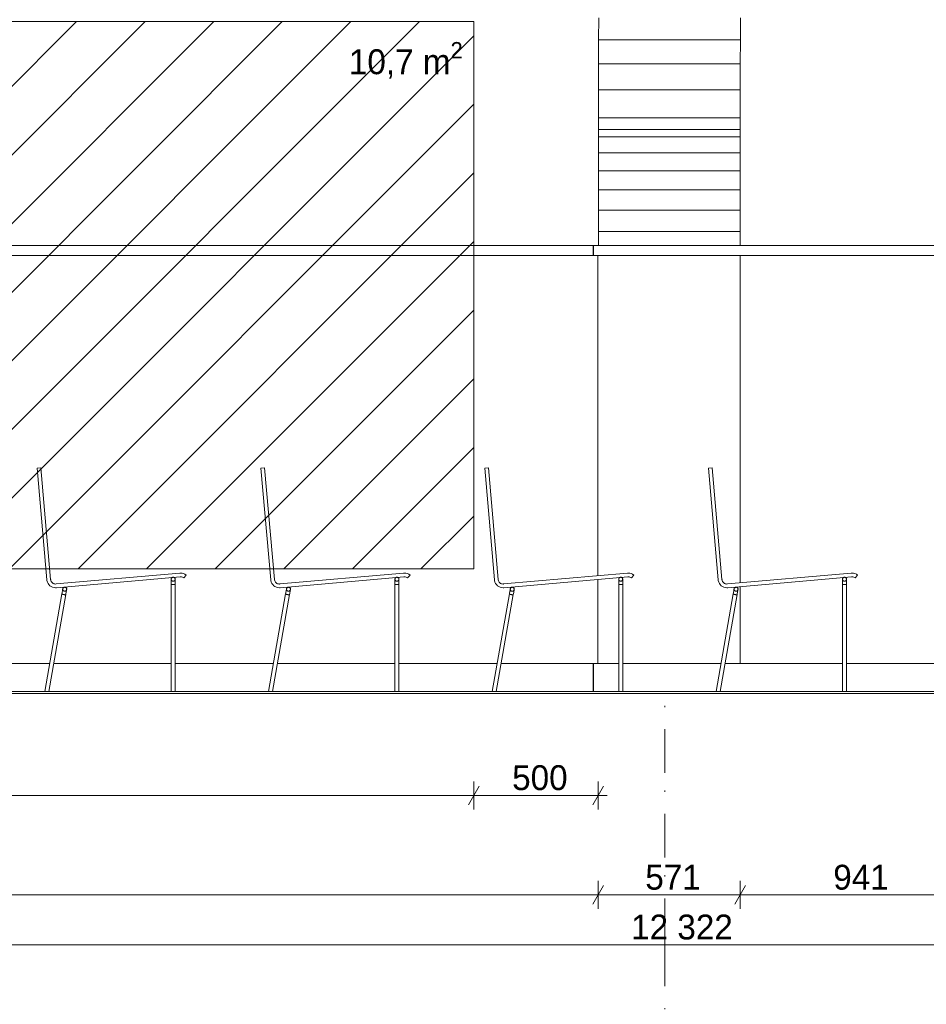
# Paper-space layout 'SA-901 Seinavaade' of a CAD drawing. Header units: millimetres. Extents: x 15 to 415, y 5 to 292.
# Tile 4 of 11: x 157 to 230, y 148 to 228. Entities that reach past the tile are written whole.
import ezdxf
from ezdxf.xclip import XClip

# ---------------------------------------------------------------- set-up
doc = ezdxf.new("R2010")
doc.units = ezdxf.units.MM
doc.header["$MEASUREMENT"] = 0
doc.header["$XCLIPFRAME"] = 2
doc.linetypes.add('Dot & Dashed', pattern=[6.702778, 3.527778, -1.763889, 0, -1.411111])
for name, color, linetype in [('AR - Mööbel', 7, 'Continuous'), ('AR - Seinad SS.ol', 7, 'Continuous'), ('AR - Teljed', 7, 'Continuous'), ('AR - Vahelaed', 7, 'Continuous'), ('SA - Kunstihange', 7, 'Continuous'), ('SA - liist põrandaliist', 7, 'Continuous'), ('SA - liist seinaliist', 7, 'Continuous'), ('SA - põrandaviimistlus', 7, 'Continuous'), ('SA - seinteviimistlus', 7, 'Continuous')]:
    doc.layers.add(name, color=color, linetype=linetype)
doc.styles.add('GENERATED_STYLE_3', font='txt')
doc.styles.add('GENERATED_STYLE_4', font='txt')

# ---------------------------------------------------------------- blocks, each defined once
blk = doc.blocks.new('Drawing_1_1', base_point=(59.679, 173.49))
at = {"layer": 'SA - Kunstihange', "linetype": 'Continuous', "lineweight": 13}
h = blk.add_hatch(dxfattribs=at)
h.set_pattern_fill('Common_Brick_0001', color=1, style=0, pattern_type=2)
h.set_pattern_definition([(45, (144.7693, 205.4904), (-2.75772, 2.75772), [])])
h.paths.add_polyline_path([(193.212, 227.49), (96.327, 227.49), (96.327, 183.49), (193.212, 183.49)])
at = {"layer": 'AR - Mööbel', "color": 7, "linetype": 'Continuous', "lineweight": 15}
for p, q in [((158.385, 191.614), (158.086, 191.588)), ((176.385, 191.614), (176.086, 191.588)), ((194.384, 191.614), (194.085, 191.588)), ((212.385, 191.614), (212.086, 191.588)), ((170.077, 182.997), (169.884, 182.766)), ((188.077, 182.997), (187.884, 182.766)), ((206.076, 182.997), (205.882, 182.766)), ((224.077, 182.997), (223.884, 182.766))]:
    blk.add_line(p, q, dxfattribs=at)
at = {"layer": 'AR - Mööbel', "color": 251, "linetype": 'Continuous', "lineweight": 13}
for p, q in [((160.246, 182.017), (160.273, 182.025)), ((160.246, 182.018), (160.273, 182.025)), ((160.273, 182.025), (160.301, 182.028)), ((160.301, 182.028), (160.329, 182.025)), ((160.329, 182.025), (160.356, 182.017)), ((160.329, 182.025), (160.356, 182.018)), ((168.865, 182.674), (168.867, 182.702)), ((168.865, 182.674), (168.865, 182.667)), ((168.865, 182.666), (168.865, 182.667)), ((168.865, 182.644), (168.865, 182.666)), ((168.865, 182.607), (168.865, 182.644)), ((168.865, 182.557), (168.865, 182.607)), ((168.865, 182.496), (168.865, 182.557)), ((168.865, 182.424), (168.865, 182.496)), ((168.865, 182.345), (168.865, 182.424)), ((168.865, 182.261), (168.865, 182.345)), ((168.865, 173.65), (168.865, 182.261)), ((168.867, 182.256), (168.865, 182.261)), ((168.867, 182.702), (168.875, 182.729)), ((168.867, 182.702), (168.867, 182.702)), ((168.875, 182.251), (168.867, 182.256)), ((168.874, 182.729), (168.875, 182.729)), ((168.875, 182.729), (168.886, 182.754)), ((168.886, 182.247), (168.875, 182.251)), ((168.886, 182.754), (168.902, 182.777)), ((168.886, 182.754), (168.902, 182.777)), ((168.886, 182.754), (168.886, 182.754)), ((168.902, 182.243), (168.886, 182.247)), ((168.902, 182.777), (168.922, 182.797)), ((168.902, 182.777), (168.922, 182.796)), ((168.922, 182.239), (168.902, 182.243)), ((168.922, 182.796), (168.926, 182.799)), ((168.922, 182.797), (168.925, 182.799)), ((168.945, 182.237), (168.922, 182.239)), ((168.97, 182.235), (168.945, 182.237)), ((168.997, 182.233), (168.97, 182.235)), ((169.025, 182.233), (168.997, 182.233)), ((169.053, 182.233), (169.025, 182.233)), ((169.08, 182.235), (169.053, 182.233)), ((169.105, 182.237), (169.08, 182.235)), ((169.101, 182.814), (169.105, 182.812)), ((169.102, 182.814), (169.105, 182.813)), ((169.105, 182.813), (169.128, 182.797)), ((169.105, 182.812), (169.128, 182.796)), ((169.128, 182.239), (169.105, 182.237)), ((169.128, 182.797), (169.148, 182.777)), ((169.128, 182.796), (169.148, 182.777)), ((169.148, 182.243), (169.128, 182.239)), ((169.148, 182.777), (169.164, 182.754)), ((169.148, 182.777), (169.164, 182.754)), ((169.164, 182.247), (169.148, 182.243)), ((169.164, 182.754), (169.175, 182.729)), ((169.164, 182.754), (169.164, 182.754)), ((169.175, 182.251), (169.164, 182.247)), ((169.175, 182.729), (169.183, 182.702)), ((169.175, 182.729), (169.175, 182.729)), ((169.183, 182.256), (169.175, 182.251)), ((169.183, 182.702), (169.185, 182.674)), ((169.183, 182.702), (169.183, 182.702)), ((169.185, 182.261), (169.183, 182.256)), ((169.185, 182.674), (169.185, 182.667)), ((169.185, 182.666), (169.185, 182.667)), ((169.185, 182.644), (169.185, 182.666)), ((169.185, 182.607), (169.185, 182.644)), ((169.185, 182.557), (169.185, 182.607)), ((169.185, 182.496), (169.185, 182.557)), ((169.185, 182.424), (169.185, 182.496)), ((169.185, 182.345), (169.185, 182.424)), ((169.185, 182.261), (169.185, 182.345)), ((169.185, 173.65), (169.185, 182.261)), ((178.246, 182.017), (178.273, 182.025)), ((178.246, 182.018), (178.273, 182.025)), ((178.273, 182.025), (178.301, 182.028)), ((178.301, 182.028), (178.329, 182.025)), ((178.329, 182.025), (178.356, 182.017)), ((178.329, 182.025), (178.356, 182.018)), ((186.865, 182.674), (186.867, 182.702)), ((186.865, 182.674), (186.865, 182.667)), ((186.865, 182.666), (186.865, 182.667)), ((186.865, 182.644), (186.865, 182.666)), ((186.865, 182.607), (186.865, 182.644)), ((186.865, 182.557), (186.865, 182.607)), ((186.865, 182.496), (186.865, 182.557)), ((186.865, 182.424), (186.865, 182.496)), ((186.865, 182.345), (186.865, 182.424)), ((186.865, 182.261), (186.865, 182.345)), ((186.865, 173.65), (186.865, 182.261)), ((186.867, 182.256), (186.865, 182.261)), ((186.867, 182.702), (186.875, 182.729)), ((186.867, 182.702), (186.867, 182.702)), ((186.875, 182.251), (186.867, 182.256)), ((186.874, 182.729), (186.875, 182.729)), ((186.875, 182.729), (186.886, 182.754)), ((186.886, 182.247), (186.875, 182.251)), ((186.886, 182.754), (186.902, 182.777)), ((186.886, 182.754), (186.902, 182.777)), ((186.886, 182.754), (186.886, 182.754)), ((186.902, 182.243), (186.886, 182.247)), ((186.902, 182.777), (186.922, 182.797)), ((186.902, 182.777), (186.922, 182.796)), ((186.922, 182.239), (186.902, 182.243)), ((186.922, 182.796), (186.926, 182.799)), ((186.922, 182.797), (186.925, 182.799)), ((186.945, 182.237), (186.922, 182.239)), ((186.97, 182.235), (186.945, 182.237)), ((186.997, 182.233), (186.97, 182.235)), ((187.025, 182.233), (186.997, 182.233)), ((187.053, 182.233), (187.025, 182.233)), ((187.08, 182.235), (187.053, 182.233)), ((187.105, 182.237), (187.08, 182.235)), ((187.101, 182.814), (187.105, 182.812)), ((187.102, 182.814), (187.105, 182.813)), ((187.105, 182.813), (187.128, 182.797)), ((187.105, 182.812), (187.128, 182.796)), ((187.128, 182.239), (187.105, 182.237)), ((187.128, 182.797), (187.148, 182.777)), ((187.128, 182.796), (187.148, 182.777)), ((187.148, 182.243), (187.128, 182.239)), ((187.148, 182.777), (187.164, 182.754)), ((187.148, 182.777), (187.164, 182.754)), ((187.164, 182.247), (187.148, 182.243)), ((187.164, 182.754), (187.175, 182.729)), ((187.164, 182.754), (187.164, 182.754)), ((187.175, 182.251), (187.164, 182.247)), ((187.175, 182.729), (187.183, 182.702)), ((187.175, 182.729), (187.175, 182.729)), ((187.183, 182.256), (187.175, 182.251)), ((187.183, 182.702), (187.185, 182.674)), ((187.183, 182.702), (187.183, 182.702)), ((187.185, 182.261), (187.183, 182.256)), ((187.185, 182.674), (187.185, 182.667)), ((187.185, 182.666), (187.185, 182.667)), ((187.185, 182.644), (187.185, 182.666)), ((187.185, 182.607), (187.185, 182.644)), ((187.185, 182.557), (187.185, 182.607)), ((187.185, 182.496), (187.185, 182.557)), ((187.185, 182.424), (187.185, 182.496)), ((187.185, 182.345), (187.185, 182.424)), ((187.185, 182.261), (187.185, 182.345)), ((187.185, 173.65), (187.185, 182.261)), ((196.245, 182.017), (196.272, 182.025)), ((196.245, 182.018), (196.272, 182.025)), ((196.272, 182.025), (196.3, 182.028)), ((196.3, 182.028), (196.327, 182.025)), ((196.327, 182.025), (196.354, 182.017)), ((196.327, 182.025), (196.354, 182.018)), ((204.864, 182.674), (204.866, 182.702)), ((204.864, 182.674), (204.864, 182.666)), ((204.864, 182.644), (204.864, 182.666)), ((204.864, 182.607), (204.864, 182.644)), ((204.864, 182.557), (204.864, 182.607)), ((204.864, 182.496), (204.864, 182.557)), ((204.864, 182.424), (204.864, 182.496)), ((204.864, 182.345), (204.864, 182.424)), ((204.864, 182.261), (204.864, 182.345)), ((204.864, 173.65), (204.864, 182.261)), ((204.866, 182.256), (204.864, 182.261)), ((204.866, 182.702), (204.873, 182.729)), ((204.866, 182.702), (204.866, 182.702)), ((204.873, 182.251), (204.866, 182.256)), ((204.873, 182.729), (204.885, 182.754)), ((204.873, 182.729), (204.873, 182.729)), ((204.885, 182.247), (204.873, 182.251)), ((204.885, 182.754), (204.901, 182.777)), ((204.885, 182.754), (204.901, 182.777)), ((204.885, 182.754), (204.885, 182.754)), ((204.901, 182.243), (204.885, 182.247)), ((204.901, 182.777), (204.921, 182.797)), ((204.901, 182.777), (204.921, 182.796)), ((204.921, 182.239), (204.901, 182.243)), ((204.921, 182.796), (204.924, 182.799)), ((204.921, 182.797), (204.924, 182.799)), ((204.944, 182.237), (204.921, 182.239)), ((204.969, 182.235), (204.944, 182.237)), ((204.996, 182.233), (204.969, 182.235)), ((205.024, 182.233), (204.996, 182.233)), ((205.051, 182.233), (205.024, 182.233)), ((205.078, 182.235), (205.051, 182.233)), ((205.104, 182.237), (205.078, 182.235)), ((205.1, 182.814), (205.104, 182.812)), ((205.1, 182.814), (205.104, 182.813)), ((205.104, 182.813), (205.126, 182.797)), ((205.104, 182.812), (205.126, 182.796)), ((205.126, 182.239), (205.104, 182.237)), ((205.126, 182.797), (205.146, 182.777)), ((205.126, 182.796), (205.146, 182.777)), ((205.146, 182.243), (205.126, 182.239)), ((205.146, 182.777), (205.162, 182.754)), ((205.146, 182.777), (205.162, 182.754)), ((205.162, 182.247), (205.146, 182.243)), ((205.162, 182.754), (205.174, 182.729)), ((205.162, 182.754), (205.162, 182.754)), ((205.174, 182.251), (205.162, 182.247)), ((205.174, 182.729), (205.181, 182.702)), ((205.174, 182.729), (205.174, 182.729)), ((205.181, 182.256), (205.174, 182.251)), ((205.181, 182.702), (205.184, 182.674)), ((205.181, 182.702), (205.181, 182.702)), ((205.184, 182.261), (205.181, 182.256)), ((205.184, 182.674), (205.184, 182.666)), ((205.184, 182.644), (205.184, 182.666)), ((205.184, 182.607), (205.184, 182.644)), ((205.184, 182.557), (205.184, 182.607)), ((205.184, 182.496), (205.184, 182.557)), ((205.184, 182.424), (205.184, 182.496)), ((205.184, 182.345), (205.184, 182.424)), ((205.184, 182.261), (205.184, 182.345)), ((205.184, 173.65), (205.184, 182.261)), ((214.246, 182.017), (214.273, 182.025)), ((214.246, 182.018), (214.273, 182.025)), ((214.273, 182.025), (214.301, 182.028)), ((214.301, 182.028), (214.329, 182.025)), ((214.329, 182.025), (214.356, 182.017)), ((214.329, 182.025), (214.356, 182.018)), ((222.865, 182.674), (222.867, 182.702)), ((222.865, 182.674), (222.865, 182.667)), ((222.865, 182.666), (222.865, 182.667)), ((222.865, 182.644), (222.865, 182.666)), ((222.865, 182.607), (222.865, 182.644)), ((222.865, 182.557), (222.865, 182.607)), ((222.865, 182.496), (222.865, 182.557)), ((222.865, 182.424), (222.865, 182.496)), ((222.865, 182.345), (222.865, 182.424)), ((222.865, 182.261), (222.865, 182.345)), ((222.865, 173.65), (222.865, 182.261)), ((222.867, 182.256), (222.865, 182.261)), ((222.867, 182.702), (222.875, 182.729)), ((222.867, 182.702), (222.867, 182.702)), ((222.875, 182.251), (222.867, 182.256)), ((222.874, 182.729), (222.875, 182.729)), ((222.875, 182.729), (222.886, 182.754)), ((222.886, 182.247), (222.875, 182.251)), ((222.886, 182.754), (222.902, 182.777)), ((222.886, 182.754), (222.902, 182.777)), ((222.886, 182.754), (222.886, 182.754)), ((222.902, 182.243), (222.886, 182.247)), ((222.902, 182.777), (222.922, 182.797)), ((222.902, 182.777), (222.922, 182.796)), ((222.922, 182.239), (222.902, 182.243)), ((222.922, 182.796), (222.926, 182.799)), ((222.922, 182.797), (222.925, 182.799)), ((222.945, 182.237), (222.922, 182.239)), ((222.97, 182.235), (222.945, 182.237)), ((222.997, 182.233), (222.97, 182.235)), ((223.025, 182.233), (222.997, 182.233)), ((223.053, 182.233), (223.025, 182.233)), ((223.08, 182.235), (223.053, 182.233)), ((223.105, 182.237), (223.08, 182.235)), ((223.101, 182.814), (223.105, 182.812)), ((223.102, 182.814), (223.105, 182.813)), ((223.105, 182.813), (223.128, 182.797)), ((223.105, 182.812), (223.128, 182.796)), ((223.128, 182.239), (223.105, 182.237)), ((223.128, 182.797), (223.148, 182.777)), ((223.128, 182.796), (223.148, 182.777)), ((223.148, 182.243), (223.128, 182.239)), ((223.148, 182.777), (223.164, 182.754)), ((223.148, 182.777), (223.164, 182.754)), ((223.164, 182.247), (223.148, 182.243)), ((223.164, 182.754), (223.175, 182.729)), ((223.164, 182.754), (223.164, 182.754)), ((223.175, 182.251), (223.164, 182.247)), ((223.175, 182.729), (223.183, 182.702)), ((223.175, 182.729), (223.175, 182.729)), ((223.183, 182.256), (223.175, 182.251)), ((223.183, 182.702), (223.185, 182.674)), ((223.183, 182.702), (223.183, 182.702)), ((223.185, 182.261), (223.183, 182.256)), ((223.185, 182.674), (223.185, 182.667)), ((223.185, 182.666), (223.185, 182.667)), ((223.185, 182.644), (223.185, 182.666)), ((223.185, 182.607), (223.185, 182.644)), ((223.185, 182.557), (223.185, 182.607)), ((223.185, 182.496), (223.185, 182.557)), ((223.185, 182.424), (223.185, 182.496)), ((223.185, 182.345), (223.185, 182.424)), ((223.185, 182.261), (223.185, 182.345)), ((223.185, 173.65), (223.185, 182.261)), ((158.69, 173.65), (160.072, 181.488)), ((159.015, 173.65), (160.387, 181.432)), ((160.072, 181.488), (160.086, 181.571)), ((160.073, 181.483), (160.072, 181.488)), ((160.079, 181.477), (160.073, 181.483)), ((160.09, 181.471), (160.079, 181.477)), ((160.086, 181.571), (160.1, 181.649)), ((160.105, 181.464), (160.09, 181.471)), ((160.1, 181.649), (160.112, 181.719)), ((160.124, 181.457), (160.105, 181.464)), ((160.112, 181.719), (160.123, 181.78)), ((160.123, 181.78), (160.132, 181.829)), ((160.146, 181.45), (160.124, 181.457)), ((160.132, 181.829), (160.138, 181.866)), ((160.138, 181.866), (160.142, 181.888)), ((160.143, 181.895), (160.142, 181.888)), ((160.143, 181.895), (160.151, 181.922)), ((160.171, 181.444), (160.146, 181.45)), ((160.151, 181.922), (160.162, 181.947)), ((160.151, 181.922), (160.151, 181.922)), ((160.162, 181.947), (160.178, 181.97)), ((160.162, 181.947), (160.162, 181.948)), ((160.197, 181.438), (160.171, 181.444)), ((160.178, 181.97), (160.198, 181.99)), ((160.178, 181.97), (160.198, 181.99)), ((160.178, 181.97), (160.178, 181.97)), ((160.224, 181.433), (160.197, 181.438)), ((160.198, 181.99), (160.221, 182.006)), ((160.198, 181.99), (160.221, 182.006)), ((160.221, 182.006), (160.246, 182.018)), ((160.221, 182.006), (160.246, 182.017)), ((160.252, 181.428), (160.224, 181.433)), ((160.279, 181.425), (160.252, 181.428)), ((160.304, 181.423), (160.279, 181.425)), ((160.327, 181.421), (160.304, 181.423)), ((160.347, 181.421), (160.327, 181.421)), ((160.363, 181.422), (160.347, 181.421)), ((160.356, 182.018), (160.381, 182.006)), ((160.356, 182.017), (160.381, 182.006)), ((160.376, 181.425), (160.363, 181.422)), ((160.384, 181.428), (160.376, 181.425)), ((160.381, 182.006), (160.404, 181.99)), ((160.381, 182.006), (160.404, 181.99)), ((160.387, 181.432), (160.384, 181.428)), ((160.387, 181.432), (160.401, 181.515)), ((160.401, 181.515), (160.415, 181.593)), ((160.404, 181.99), (160.424, 181.97)), ((160.404, 181.99), (160.424, 181.97)), ((160.415, 181.593), (160.428, 181.664)), ((160.424, 181.97), (160.44, 181.947)), ((160.424, 181.97), (160.44, 181.948)), ((160.428, 181.664), (160.438, 181.725)), ((160.438, 181.725), (160.447, 181.774)), ((160.44, 181.948), (160.451, 181.922)), ((160.44, 181.947), (160.451, 181.922)), ((160.447, 181.774), (160.453, 181.81)), ((160.451, 181.922), (160.459, 181.895)), ((160.451, 181.922), (160.451, 181.922)), ((160.453, 181.81), (160.457, 181.832)), ((160.459, 181.84), (160.457, 181.832)), ((160.459, 181.895), (160.461, 181.867)), ((160.459, 181.895), (160.459, 181.895)), ((160.461, 181.867), (160.459, 181.839)), ((160.461, 181.868), (160.461, 181.867)), ((176.69, 173.65), (178.072, 181.488)), ((177.015, 173.65), (178.387, 181.432)), ((178.072, 181.488), (178.086, 181.571)), ((178.073, 181.483), (178.072, 181.488)), ((178.079, 181.477), (178.073, 181.483)), ((178.09, 181.471), (178.079, 181.477)), ((178.086, 181.571), (178.1, 181.649)), ((178.105, 181.464), (178.09, 181.471)), ((178.1, 181.649), (178.112, 181.719)), ((178.124, 181.457), (178.105, 181.464)), ((178.112, 181.719), (178.123, 181.78)), ((178.123, 181.78), (178.132, 181.829)), ((178.146, 181.45), (178.124, 181.457)), ((178.132, 181.829), (178.138, 181.866)), ((178.138, 181.866), (178.142, 181.888)), ((178.143, 181.895), (178.142, 181.888)), ((178.143, 181.895), (178.151, 181.922)), ((178.171, 181.444), (178.146, 181.45)), ((178.151, 181.922), (178.162, 181.947)), ((178.151, 181.922), (178.151, 181.922)), ((178.162, 181.947), (178.178, 181.97)), ((178.162, 181.947), (178.162, 181.948)), ((178.197, 181.438), (178.171, 181.444)), ((178.178, 181.97), (178.198, 181.99)), ((178.178, 181.97), (178.198, 181.99)), ((178.178, 181.97), (178.178, 181.97)), ((178.224, 181.433), (178.197, 181.438)), ((178.198, 181.99), (178.221, 182.006)), ((178.198, 181.99), (178.221, 182.006)), ((178.221, 182.006), (178.246, 182.018)), ((178.221, 182.006), (178.246, 182.017)), ((178.252, 181.428), (178.224, 181.433)), ((178.279, 181.425), (178.252, 181.428)), ((178.304, 181.423), (178.279, 181.425)), ((178.327, 181.421), (178.304, 181.423)), ((178.347, 181.421), (178.327, 181.421)), ((178.363, 181.422), (178.347, 181.421)), ((178.356, 182.018), (178.381, 182.006)), ((178.356, 182.017), (178.381, 182.006)), ((178.376, 181.425), (178.363, 181.422)), ((178.384, 181.428), (178.376, 181.425)), ((178.381, 182.006), (178.404, 181.99)), ((178.381, 182.006), (178.404, 181.99)), ((178.387, 181.432), (178.384, 181.428)), ((178.387, 181.432), (178.401, 181.515)), ((178.401, 181.515), (178.415, 181.593)), ((178.404, 181.99), (178.424, 181.97)), ((178.404, 181.99), (178.424, 181.97)), ((178.415, 181.593), (178.428, 181.664)), ((178.424, 181.97), (178.44, 181.947)), ((178.424, 181.97), (178.44, 181.948)), ((178.428, 181.664), (178.438, 181.725)), ((178.438, 181.725), (178.447, 181.774)), ((178.44, 181.948), (178.451, 181.922)), ((178.44, 181.947), (178.451, 181.922)), ((178.447, 181.774), (178.453, 181.81)), ((178.451, 181.922), (178.459, 181.895)), ((178.451, 181.922), (178.451, 181.922)), ((178.453, 181.81), (178.457, 181.832)), ((178.459, 181.84), (178.457, 181.832)), ((178.459, 181.895), (178.461, 181.867)), ((178.459, 181.895), (178.459, 181.895)), ((178.461, 181.867), (178.459, 181.839)), ((178.461, 181.868), (178.461, 181.867)), ((194.688, 173.65), (196.07, 181.488)), ((195.013, 173.65), (196.385, 181.432)), ((196.07, 181.488), (196.085, 181.571)), ((196.072, 181.483), (196.07, 181.488)), ((196.078, 181.477), (196.072, 181.483)), ((196.089, 181.471), (196.078, 181.477)), ((196.085, 181.571), (196.099, 181.649)), ((196.104, 181.464), (196.089, 181.471)), ((196.099, 181.649), (196.111, 181.719)), ((196.123, 181.457), (196.104, 181.464)), ((196.111, 181.719), (196.122, 181.78)), ((196.122, 181.78), (196.13, 181.829)), ((196.145, 181.45), (196.123, 181.457)), ((196.13, 181.829), (196.137, 181.866)), ((196.137, 181.866), (196.141, 181.887)), ((196.142, 181.895), (196.141, 181.887)), ((196.142, 181.895), (196.149, 181.922)), ((196.169, 181.444), (196.145, 181.45)), ((196.149, 181.922), (196.161, 181.947)), ((196.149, 181.922), (196.149, 181.922)), ((196.161, 181.947), (196.177, 181.97)), ((196.161, 181.947), (196.161, 181.948)), ((196.196, 181.438), (196.169, 181.444)), ((196.177, 181.97), (196.197, 181.99)), ((196.177, 181.97), (196.197, 181.99)), ((196.177, 181.97), (196.177, 181.97)), ((196.223, 181.433), (196.196, 181.438)), ((196.197, 181.99), (196.22, 182.006)), ((196.197, 181.99), (196.22, 182.006)), ((196.22, 182.006), (196.245, 182.018)), ((196.22, 182.006), (196.245, 182.017)), ((196.25, 181.428), (196.223, 181.433)), ((196.277, 181.425), (196.25, 181.428)), ((196.302, 181.423), (196.277, 181.425)), ((196.325, 181.421), (196.302, 181.423)), ((196.345, 181.421), (196.325, 181.421)), ((196.362, 181.422), (196.345, 181.421)), ((196.354, 182.018), (196.38, 182.006)), ((196.354, 182.017), (196.38, 182.006)), ((196.374, 181.425), (196.362, 181.422)), ((196.382, 181.428), (196.374, 181.425)), ((196.38, 182.006), (196.402, 181.99)), ((196.38, 182.006), (196.403, 181.99)), ((196.385, 181.432), (196.382, 181.428)), ((196.385, 181.432), (196.4, 181.515)), ((196.4, 181.515), (196.414, 181.593)), ((196.402, 181.99), (196.422, 181.97)), ((196.403, 181.99), (196.422, 181.97)), ((196.414, 181.593), (196.426, 181.664)), ((196.422, 181.97), (196.438, 181.947)), ((196.422, 181.97), (196.438, 181.948)), ((196.426, 181.664), (196.437, 181.725)), ((196.437, 181.725), (196.446, 181.774)), ((196.438, 181.948), (196.45, 181.922)), ((196.438, 181.947), (196.45, 181.922)), ((196.446, 181.774), (196.452, 181.81)), ((196.45, 181.922), (196.457, 181.895)), ((196.45, 181.922), (196.45, 181.922)), ((196.452, 181.81), (196.456, 181.831)), ((196.457, 181.84), (196.456, 181.831)), ((196.457, 181.895), (196.46, 181.867)), ((196.457, 181.895), (196.457, 181.895)), ((196.46, 181.867), (196.457, 181.839)), ((196.46, 181.868), (196.46, 181.867)), ((212.69, 173.65), (214.072, 181.488)), ((213.015, 173.65), (214.387, 181.432)), ((214.072, 181.488), (214.086, 181.571)), ((214.073, 181.483), (214.072, 181.488)), ((214.079, 181.477), (214.073, 181.483)), ((214.09, 181.471), (214.079, 181.477)), ((214.086, 181.571), (214.1, 181.649)), ((214.105, 181.464), (214.09, 181.471)), ((214.1, 181.649), (214.112, 181.719)), ((214.124, 181.457), (214.105, 181.464)), ((214.112, 181.719), (214.123, 181.78)), ((214.123, 181.78), (214.132, 181.829)), ((214.146, 181.45), (214.124, 181.457)), ((214.132, 181.829), (214.138, 181.866)), ((214.138, 181.866), (214.142, 181.888)), ((214.143, 181.895), (214.142, 181.888)), ((214.143, 181.895), (214.151, 181.922)), ((214.171, 181.444), (214.146, 181.45)), ((214.151, 181.922), (214.162, 181.947)), ((214.151, 181.922), (214.151, 181.922)), ((214.162, 181.947), (214.178, 181.97)), ((214.162, 181.947), (214.162, 181.948)), ((214.197, 181.438), (214.171, 181.444)), ((214.178, 181.97), (214.198, 181.99)), ((214.178, 181.97), (214.198, 181.99)), ((214.178, 181.97), (214.178, 181.97)), ((214.224, 181.433), (214.197, 181.438)), ((214.198, 181.99), (214.221, 182.006)), ((214.198, 181.99), (214.221, 182.006)), ((214.221, 182.006), (214.246, 182.018)), ((214.221, 182.006), (214.246, 182.017)), ((214.252, 181.428), (214.224, 181.433)), ((214.279, 181.425), (214.252, 181.428)), ((214.304, 181.423), (214.279, 181.425)), ((214.327, 181.421), (214.304, 181.423)), ((214.347, 181.421), (214.327, 181.421)), ((214.363, 181.422), (214.347, 181.421)), ((214.356, 182.018), (214.381, 182.006)), ((214.356, 182.017), (214.381, 182.006)), ((214.376, 181.425), (214.363, 181.422)), ((214.384, 181.428), (214.376, 181.425)), ((214.381, 182.006), (214.404, 181.99)), ((214.381, 182.006), (214.404, 181.99)), ((214.387, 181.432), (214.384, 181.428)), ((214.387, 181.432), (214.401, 181.515)), ((214.401, 181.515), (214.415, 181.593)), ((214.404, 181.99), (214.424, 181.97)), ((214.404, 181.99), (214.424, 181.97)), ((214.415, 181.593), (214.428, 181.664)), ((214.424, 181.97), (214.44, 181.947)), ((214.424, 181.97), (214.44, 181.948)), ((214.428, 181.664), (214.438, 181.725)), ((214.438, 181.725), (214.447, 181.774)), ((214.44, 181.948), (214.451, 181.922)), ((214.44, 181.947), (214.451, 181.922)), ((214.447, 181.774), (214.453, 181.81)), ((214.451, 181.922), (214.459, 181.895)), ((214.451, 181.922), (214.451, 181.922)), ((214.453, 181.81), (214.457, 181.832)), ((214.459, 181.84), (214.457, 181.832)), ((214.459, 181.895), (214.461, 181.867)), ((214.459, 181.895), (214.459, 181.895)), ((214.461, 181.867), (214.459, 181.839)), ((214.461, 181.868), (214.461, 181.867))]:
    blk.add_line(p, q, dxfattribs=at)
at = {"layer": 'AR - Mööbel', "color": 7, "linetype": 'Continuous', "lineweight": 15, "flags": 128}
for points in [[(158.086, 191.588), (158.87, 182.622), (158.876, 182.561), (158.907, 182.443), (158.959, 182.332), (159.029, 182.231), (159.116, 182.145), (159.216, 182.074), (159.327, 182.023), (159.446, 181.991), (159.568, 181.98), (159.629, 181.986), (169.591, 182.857), (169.626, 182.86), (169.695, 182.854), (169.763, 182.836), (169.826, 182.806), (169.884, 182.766)], [(158.385, 191.614), (159.169, 182.648), (159.172, 182.613), (159.19, 182.546), (159.22, 182.482), (159.26, 182.425), (159.31, 182.375), (159.367, 182.335), (159.43, 182.306), (159.498, 182.287), (159.568, 182.281), (159.603, 182.284), (169.565, 183.156), (169.626, 183.161), (169.748, 183.151), (169.866, 183.119), (169.977, 183.067), (170.077, 182.997)], [(176.086, 191.588), (176.87, 182.622), (176.876, 182.561), (176.907, 182.443), (176.959, 182.332), (177.029, 182.231), (177.116, 182.145), (177.216, 182.074), (177.327, 182.023), (177.446, 181.991), (177.568, 181.98), (177.629, 181.986), (187.591, 182.857), (187.626, 182.86), (187.695, 182.854), (187.763, 182.836), (187.826, 182.806), (187.884, 182.766)], [(176.385, 191.614), (177.169, 182.648), (177.172, 182.613), (177.19, 182.546), (177.22, 182.482), (177.26, 182.425), (177.31, 182.375), (177.367, 182.335), (177.43, 182.306), (177.498, 182.287), (177.568, 182.281), (177.603, 182.284), (187.565, 183.156), (187.626, 183.161), (187.748, 183.151), (187.866, 183.119), (187.977, 183.067), (188.077, 182.997)], [(194.085, 191.588), (194.869, 182.622), (194.874, 182.561), (194.906, 182.443), (194.958, 182.332), (195.028, 182.231), (195.115, 182.145), (195.215, 182.074), (195.326, 182.023), (195.444, 181.991), (195.566, 181.98), (195.627, 181.986), (205.589, 182.857), (205.624, 182.86), (205.694, 182.854), (205.762, 182.836), (205.825, 182.806), (205.882, 182.766)], [(194.384, 191.614), (195.168, 182.648), (195.171, 182.613), (195.189, 182.546), (195.219, 182.482), (195.259, 182.425), (195.308, 182.375), (195.366, 182.335), (195.429, 182.306), (195.497, 182.287), (195.566, 182.281), (195.601, 182.284), (205.563, 183.156), (205.624, 183.161), (205.746, 183.151), (205.865, 183.119), (205.976, 183.067), (206.076, 182.997)], [(212.086, 191.588), (212.87, 182.622), (212.876, 182.561), (212.907, 182.443), (212.959, 182.332), (213.029, 182.231), (213.116, 182.145), (213.216, 182.074), (213.327, 182.023), (213.446, 181.991), (213.568, 181.98), (213.629, 181.986), (223.591, 182.857), (223.626, 182.86), (223.695, 182.854), (223.763, 182.836), (223.826, 182.806), (223.884, 182.766)], [(212.385, 191.614), (213.169, 182.648), (213.172, 182.613), (213.19, 182.546), (213.22, 182.482), (213.26, 182.425), (213.31, 182.375), (213.367, 182.335), (213.43, 182.306), (213.498, 182.287), (213.568, 182.281), (213.603, 182.284), (223.565, 183.156), (223.626, 183.161), (223.748, 183.151), (223.866, 183.119), (223.977, 183.067), (224.077, 182.997)]]:
    blk.add_lwpolyline(points, dxfattribs=at)
for points in [[(168.867, 182.639), (168.875, 182.612), (168.886, 182.587), (168.902, 182.564), (168.922, 182.544), (168.945, 182.528), (168.97, 182.517), (168.997, 182.509), (169.025, 182.507), (169.053, 182.509), (169.08, 182.517), (169.105, 182.528), (169.128, 182.544), (169.148, 182.564), (169.164, 182.587), (169.175, 182.612), (169.183, 182.639), (169.185, 182.667), (169.183, 182.695), (169.175, 182.722), (169.164, 182.747), (169.148, 182.77), (169.128, 182.79), (169.105, 182.806), (169.08, 182.817), (169.053, 182.825), (169.025, 182.827), (168.997, 182.825), (168.97, 182.817), (168.945, 182.806), (168.922, 182.79), (168.902, 182.77), (168.886, 182.747), (168.875, 182.722), (168.867, 182.695), (168.865, 182.667)], [(186.867, 182.639), (186.875, 182.612), (186.886, 182.587), (186.902, 182.564), (186.922, 182.544), (186.945, 182.528), (186.97, 182.517), (186.997, 182.509), (187.025, 182.507), (187.053, 182.509), (187.08, 182.517), (187.105, 182.528), (187.128, 182.544), (187.148, 182.564), (187.164, 182.587), (187.175, 182.612), (187.183, 182.639), (187.185, 182.667), (187.183, 182.695), (187.175, 182.722), (187.164, 182.747), (187.148, 182.77), (187.128, 182.79), (187.105, 182.806), (187.08, 182.817), (187.053, 182.825), (187.025, 182.827), (186.997, 182.825), (186.97, 182.817), (186.945, 182.806), (186.922, 182.79), (186.902, 182.77), (186.886, 182.747), (186.875, 182.722), (186.867, 182.695), (186.865, 182.667)], [(204.864, 182.666), (204.866, 182.638), (204.873, 182.611), (204.885, 182.586), (204.901, 182.563), (204.921, 182.543), (204.944, 182.527), (204.969, 182.516), (204.996, 182.508), (205.024, 182.506), (205.051, 182.508), (205.078, 182.516), (205.104, 182.527), (205.126, 182.543), (205.146, 182.563), (205.162, 182.586), (205.174, 182.611), (205.181, 182.638), (205.184, 182.666), (205.181, 182.694), (205.174, 182.721), (205.162, 182.746), (205.146, 182.769), (205.126, 182.788), (205.104, 182.804), (205.078, 182.816), (205.051, 182.823), (205.024, 182.826), (204.996, 182.823), (204.969, 182.816), (204.944, 182.804), (204.921, 182.788), (204.901, 182.769), (204.885, 182.746), (204.873, 182.721), (204.866, 182.694)], [(222.865, 182.667), (222.867, 182.639), (222.875, 182.612), (222.886, 182.587), (222.902, 182.564), (222.922, 182.544), (222.945, 182.528), (222.97, 182.517), (222.997, 182.509), (223.025, 182.507), (223.053, 182.509), (223.08, 182.517), (223.105, 182.528), (223.128, 182.544), (223.148, 182.564), (223.164, 182.587), (223.175, 182.612), (223.183, 182.639), (223.185, 182.667), (223.183, 182.695), (223.175, 182.722), (223.164, 182.747), (223.148, 182.77), (223.128, 182.79), (223.105, 182.806), (223.08, 182.817), (223.053, 182.825), (223.025, 182.827), (222.997, 182.825), (222.97, 182.817), (222.945, 182.806), (222.922, 182.79), (222.902, 182.77), (222.886, 182.747), (222.875, 182.722), (222.867, 182.695)], [(160.142, 181.832), (160.149, 181.805), (160.161, 181.78), (160.177, 181.757), (160.197, 181.737), (160.22, 181.721), (160.245, 181.71), (160.272, 181.702), (160.3, 181.7), (160.327, 181.702), (160.354, 181.71), (160.38, 181.721), (160.403, 181.737), (160.422, 181.757), (160.438, 181.78), (160.45, 181.805), (160.457, 181.832), (160.46, 181.86), (160.457, 181.888), (160.45, 181.915), (160.438, 181.94), (160.422, 181.963), (160.403, 181.983), (160.38, 181.999), (160.354, 182.01), (160.327, 182.018), (160.3, 182.02), (160.272, 182.018), (160.245, 182.01), (160.22, 181.999), (160.197, 181.983), (160.177, 181.963), (160.161, 181.94), (160.149, 181.915), (160.142, 181.888), (160.14, 181.86)], [(178.142, 181.832), (178.149, 181.805), (178.161, 181.78), (178.177, 181.757), (178.197, 181.737), (178.22, 181.721), (178.245, 181.71), (178.272, 181.702), (178.3, 181.7), (178.327, 181.702), (178.354, 181.71), (178.38, 181.721), (178.403, 181.737), (178.422, 181.757), (178.438, 181.78), (178.45, 181.805), (178.457, 181.832), (178.46, 181.86), (178.457, 181.888), (178.45, 181.915), (178.438, 181.94), (178.422, 181.963), (178.403, 181.983), (178.38, 181.999), (178.354, 182.01), (178.327, 182.018), (178.3, 182.02), (178.272, 182.018), (178.245, 182.01), (178.22, 181.999), (178.197, 181.983), (178.177, 181.963), (178.161, 181.94), (178.149, 181.915), (178.142, 181.888), (178.14, 181.86)], [(196.141, 181.831), (196.148, 181.804), (196.16, 181.779), (196.176, 181.756), (196.195, 181.736), (196.218, 181.72), (196.243, 181.709), (196.27, 181.701), (196.298, 181.699), (196.326, 181.701), (196.353, 181.709), (196.378, 181.72), (196.401, 181.736), (196.421, 181.756), (196.437, 181.779), (196.448, 181.804), (196.456, 181.831), (196.458, 181.859), (196.456, 181.887), (196.448, 181.914), (196.437, 181.939), (196.421, 181.962), (196.401, 181.981), (196.378, 181.997), (196.353, 182.009), (196.326, 182.016), (196.298, 182.019), (196.27, 182.016), (196.243, 182.009), (196.218, 181.997), (196.195, 181.981), (196.176, 181.962), (196.16, 181.939), (196.148, 181.914), (196.141, 181.887), (196.138, 181.859)], [(214.142, 181.832), (214.149, 181.805), (214.161, 181.78), (214.177, 181.757), (214.197, 181.737), (214.22, 181.721), (214.245, 181.71), (214.272, 181.702), (214.3, 181.7), (214.327, 181.702), (214.354, 181.71), (214.38, 181.721), (214.403, 181.737), (214.422, 181.757), (214.438, 181.78), (214.45, 181.805), (214.457, 181.832), (214.46, 181.86), (214.457, 181.888), (214.45, 181.915), (214.438, 181.94), (214.422, 181.963), (214.403, 181.983), (214.38, 181.999), (214.354, 182.01), (214.327, 182.018), (214.3, 182.02), (214.272, 182.018), (214.245, 182.01), (214.22, 181.999), (214.197, 181.983), (214.177, 181.963), (214.161, 181.94), (214.149, 181.915), (214.142, 181.888), (214.14, 181.86)]]:
    blk.add_lwpolyline(points, close=True, dxfattribs=at)
at = {"layer": 'AR - Seinad SS.ol', "color": 251, "linetype": 'Continuous', "lineweight": 13}
for p, q in [((203.249, 226.029), (203.253, 227.79)), ((214.653, 227.79), (214.649, 226.029)), ((203.245, 224.096), (203.249, 226.029)), ((214.649, 226.029), (203.249, 226.029)), ((214.649, 226.029), (214.645, 224.096)), ((203.242, 222), (203.245, 224.096)), ((214.645, 224.096), (203.245, 224.096)), ((214.645, 224.096), (214.642, 222)), ((203.238, 219.747), (203.242, 222)), ((214.642, 222), (203.242, 222)), ((214.642, 222), (214.638, 219.747)), ((203.237, 218.803), (203.238, 219.747)), ((214.638, 219.747), (203.238, 219.747)), ((214.638, 219.747), (214.637, 218.803)), ((203.236, 218.228), (203.237, 218.803)), ((214.637, 218.803), (203.237, 218.803)), ((214.637, 218.803), (214.636, 218.228)), ((203.234, 216.931), (203.236, 218.228)), ((214.636, 218.228), (203.236, 218.228)), ((214.636, 218.228), (214.634, 216.931)), ((203.233, 215.502), (203.234, 216.931)), ((214.634, 216.931), (203.234, 216.931)), ((214.634, 216.931), (214.633, 215.502)), ((203.232, 213.959), (203.233, 215.502)), ((214.633, 215.502), (203.233, 215.502)), ((214.633, 215.502), (214.632, 213.959)), ((203.231, 212.32), (203.232, 213.959)), ((214.632, 213.959), (203.232, 213.959)), ((214.632, 213.959), (214.631, 212.32)), ((203.23, 210.606), (203.231, 212.32)), ((214.631, 212.32), (203.231, 212.32)), ((214.631, 212.32), (214.63, 210.606)), ((203.23, 209.5), (203.23, 210.606)), ((214.63, 210.606), (203.23, 210.606)), ((214.63, 210.606), (214.63, 209.5)), ((203.23, 209.49), (203.23, 209.5)), ((214.63, 209.5), (203.23, 209.5)), ((214.63, 209.5), (214.63, 209.49)), ((203.23, 208.681), (203.23, 208.69)), ((214.63, 208.69), (214.63, 208.681))]:
    blk.add_line(p, q, dxfattribs=at)
at = {"layer": 'AR - Teljed', "color": 251, "linetype": 'Dot & Dashed', "lineweight": 13}
for q in [(208.576, 173.49), (208.576, 93.49)]:
    blk.add_line((208.576, 153.49), q, dxfattribs=at)
at = {"layer": 'AR - Vahelaed', "color": 7, "linetype": 'Continuous', "lineweight": 15, "flags": 128}
blk.add_lwpolyline([(334.423, 173.49), (333.103, 173.49), (332.863, 173.49), (332.603, 173.49), (332.203, 173.49), (324.608, 173.49), (94.322, 173.49), (86.722, 173.49), (86.322, 173.49)], dxfattribs=at)
at = {"layer": 'SA - Kunstihange', "color": 1, "linetype": 'Continuous', "lineweight": 13}
for p, q in [((96.327, 227.49), (193.212, 227.49)), ((193.212, 227.49), (193.212, 183.49)), ((193.212, 183.49), (96.327, 183.49))]:
    blk.add_line(p, q, dxfattribs=at)
at = {"layer": 'SA - Kunstihange', "color": 7, "linetype": 'Continuous', "lineweight": 9}
for p, q in [((193.212, 164.164), (193.212, 166.414)), ((203.212, 164.164), (203.212, 166.414)), ((96.327, 165.289), (193.212, 165.289)), ((193.212, 165.289), (203.212, 165.289)), ((203.212, 165.289), (203.945, 165.289)), ((203.212, 156.162), (203.212, 158.412)), ((214.63, 156.162), (214.63, 158.412)), ((86.159, 157.287), (203.212, 157.287)), ((203.212, 157.287), (214.63, 157.287)), ((214.63, 157.287), (233.455, 157.287)), ((86.159, 153.284), (332.603, 153.284))]:
    blk.add_line(p, q, dxfattribs=at)
at = {"layer": 'SA - Kunstihange', "color": 7, "linetype": 'Continuous', "lineweight": 13}
for p, q in [((193.645, 166.039), (192.779, 164.539)), ((202.779, 164.539), (203.645, 166.039)), ((203.645, 158.037), (202.779, 156.537)), ((215.063, 158.037), (214.197, 156.537))]:
    blk.add_line(p, q, dxfattribs=at)
at = {"layer": 'SA - liist põrandaliist', "color": 251, "linetype": 'Continuous', "lineweight": 13}
for p, q in [((151.185, 175.89), (159.085, 175.89)), ((159.41, 175.89), (168.865, 175.89)), ((169.185, 175.89), (177.085, 175.89)), ((177.41, 175.89), (186.865, 175.89)), ((187.185, 175.89), (195.083, 175.89)), ((195.408, 175.89), (202.812, 175.89)), ((202.812, 175.89), (202.83, 175.89)), ((202.812, 173.65), (202.812, 175.89)), ((202.83, 175.89), (204.864, 175.89)), ((202.83, 175.89), (202.83, 173.65)), ((202.83, 175.89), (202.83, 175.89)), ((205.184, 175.89), (213.085, 175.89)), ((213.41, 175.89), (214.63, 175.89)), ((214.63, 175.89), (222.865, 175.89)), ((223.185, 175.89), (231.085, 175.89))]:
    blk.add_line(p, q, dxfattribs=at)
at = {"layer": 'SA - liist seinaliist', "color": 5, "linetype": 'Continuous', "lineweight": 13}
for p, q in [((88.921, 209.49), (202.812, 209.49)), ((202.812, 209.49), (202.83, 209.49)), ((202.812, 208.69), (202.812, 209.49)), ((202.83, 209.49), (214.63, 209.49)), ((202.83, 209.49), (202.83, 208.69)), ((202.83, 209.49), (202.83, 209.49)), ((214.63, 209.49), (232.839, 209.49)), ((88.921, 208.69), (202.812, 208.69)), ((202.812, 208.69), (202.83, 208.69)), ((202.83, 208.69), (214.63, 208.69)), ((202.83, 208.69), (202.83, 208.69)), ((214.63, 208.69), (232.839, 208.69))]:
    blk.add_line(p, q, dxfattribs=at)
at = {"layer": 'SA - põrandaviimistlus', "color": 7, "linetype": 'Continuous', "lineweight": 15}
blk.add_line((324.608, 173.65), (94.322, 173.65), dxfattribs=at)
at = {"layer": 'SA - seinteviimistlus', "color": 251, "linetype": 'Continuous', "lineweight": 13}
for p, q in [((203.172, 208.681), (88.921, 208.681)), ((203.19, 208.681), (203.172, 208.681)), ((203.172, 208.681), (203.172, 182.947)), ((203.19, 208.681), (203.23, 208.681)), ((203.19, 182.948), (203.19, 208.681)), ((214.63, 208.681), (203.23, 208.681)), ((214.63, 182.374), (214.63, 208.681)), ((232.469, 208.681), (214.63, 208.681)), ((203.172, 182.646), (203.172, 175.89)), ((203.19, 175.89), (203.19, 182.647)), ((214.63, 175.89), (214.63, 182.073))]:
    blk.add_line(p, q, dxfattribs=at)
at = {"layer": 'SA - Kunstihange', "color": 251, "linetype": 'Continuous', "lineweight": 13, "insert": (183.16, 222.675), "char_height": 2, "attachment_point": 7, "style": 'GENERATED_STYLE_4'}
blk.add_mtext('{\\A1;10,7 m{\\A1;\\H0.66000x;\\S2^  ;}}', dxfattribs=at)
at = {"layer": 'SA - Kunstihange', "color": 7, "linetype": 'Continuous', "lineweight": 9, "char_height": 2, "attachment_point": 7, "style": 'GENERATED_STYLE_3'}
for s, insert, width in [('{\\A1;500}', (196.292, 165.689), 3.84002), ('{\\A1;571}', (207.001, 157.687), 3.84002), ('{\\A1;941}', (222.122, 157.687), 3.84002), ('{\\A1;12\xa0322}', (205.861, 153.684), 7.04002)]:
    blk.add_mtext(s, dxfattribs=dict(at, insert=insert, width=width))

psp = doc.layouts.new('SA-901 Seinavaade')

# ---------------------------------------------------------------- block references
at = {"color": 7, "linetype": 'Continuous', "lineweight": 13}
ref = psp.add_blockref('Drawing_1_1', (59.679, 173.49), dxfattribs=at)
XClip(ref).set_block_clipping_path([(43.7286911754, 55.9171001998), (379.8973894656, 266.6280666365)])

doc.saveas('drawing.dxf')
